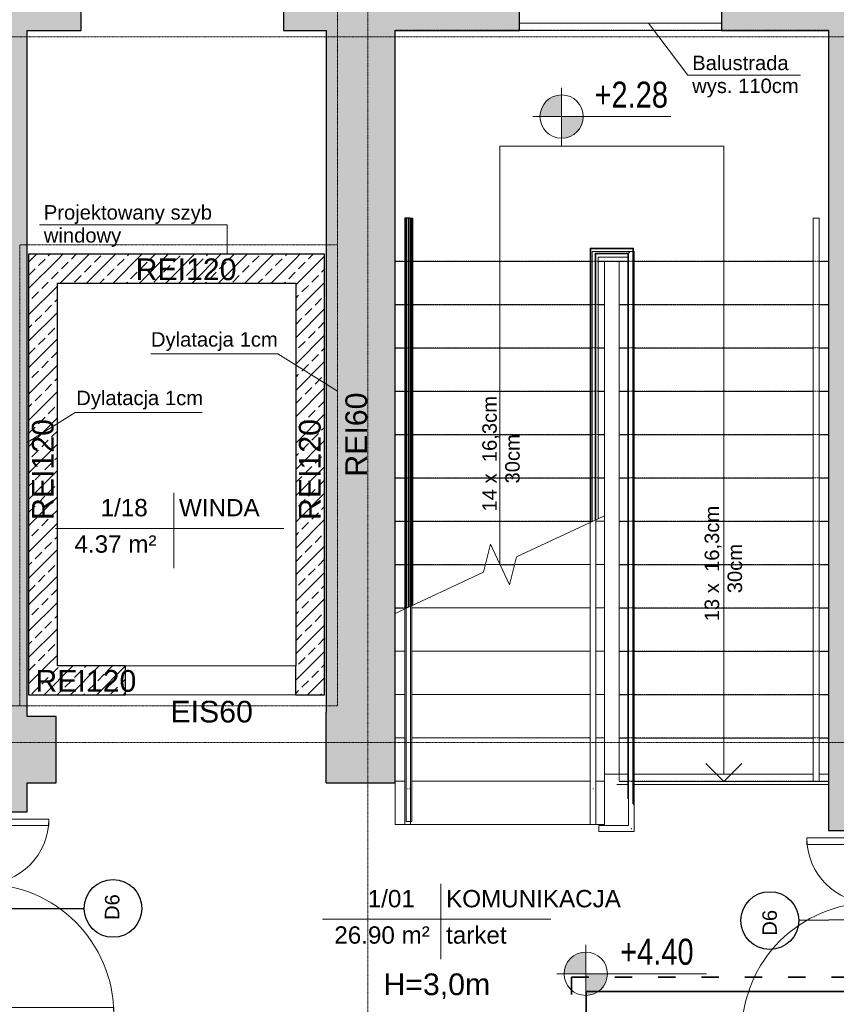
# Model space of a CAD drawing. Header units: inches. Extents: x -112469 to 885939, y -131046 to 286269.
# Tile 53 of 138: x 13286 to 18942, y -45524 to -38707. Entities that reach past the tile are written whole.
import ezdxf

# ---------------------------------------------------------------- set-up
doc = ezdxf.new("R2010")
doc.units = ezdxf.units.IN
doc.header["$MEASUREMENT"] = 0
for name, pattern in [('ACAD_ISO03W100', [30, 12, -18]), ('Aligning Line 1_8_', [0.635, 0.3175, -0.3175]), ('Linia siatki', [0.9925, 0.47, -0.2175, 0.0875, -0.2175]), ('Ponad', [0.396875, 0.238125, -0.15875])]:
    doc.linetypes.add(name, pattern=pattern)
for name, color, linetype, lineweight in [('_IS_woda ciepła', 1, 'ACAD_ISO03W100', 35), ('_IS_woda zimna', 5, 'Continuous', 35), ('A-AREA', 251, 'Continuous', 9), ('A-AREA-IDEN', 251, 'Continuous', 9), ('A-DETL', 251, 'Continuous', 9), ('A-DETL-GENF', 254, 'Continuous', 9), ('A-DETL-MEDM', 251, 'Continuous', 25), ('A-DETL-THIN', 251, 'Continuous', 9), ('A-DOOR', 251, 'Continuous', 9), ('A-DOOR-FRAM', 251, 'Continuous', 18), ('A-FLOR', 251, 'Continuous', 9), ('A-FLOR-HRAL', 251, 'Continuous', 9), ('A-FLOR-HRAL-MBND', 251, 'Ponad', 9), ('A-WALL', 251, 'Continuous', 9), ('A-WALL-PATT', 254, 'Continuous', 25), ('G-ANNO-DIMS', 251, 'Continuous', 9), ('G-ANNO-TEXT', 251, 'Continuous', 9), ('S-GRID', 251, 'Continuous', 9), ('S-STRS', 251, 'Continuous', 9), ('S-STRS-ANNO', 251, 'Continuous', 9), ('S-STRS-MBND', 251, 'Ponad', 9)]:
    doc.layers.add(name, color=color, linetype=linetype, lineweight=lineweight)
doc.styles.add('Arial_1', font='arial.ttf', dxfattribs={"height": 12})
doc.styles.add('Arial_2', font='arial.ttf', dxfattribs={"height": 10})
doc.styles.add('Arial_3', font='arial.ttf', dxfattribs={"height": 15})
doc.styles.add('Arial_4', font='arial.ttf', dxfattribs={"width": 0.8, "height": 18})
pattern_1 = [(45, (-149354.02, 88325.72), (-91.23799, 91.23799), []), (45, (-149262.78, 88325.72), (-91.23799, 91.23799), [64.52, -32.26])]

# ---------------------------------------------------------------- blocks, each defined once
blk = doc.blocks.new('Etyk_pom_1_mala - Etyk_pom_1_mala-219433-4_Poziom piętra')
at = {"layer": 'A-AREA-IDEN'}
for p, q in [((-0.0958, 0.1444), (-0.0958, -0.3781)), ((-0.9154, -0.1015), (0.6661, -0.1015))]:
    blk.add_line(p, q, dxfattribs=at)
blk = doc.blocks.new('Typ poręczy górnej - Górna poręcz_wewnętrzny_-V11-4_Poziom piętra')
at = {"layer": 'A-FLOR-HRAL', "linetype": 'Ponad'}
for p, q in [((16502.16, -9005.59), (16506.16, -9005.59)), ((16502.16, -9035.47), (16502.16, -9005.59)), ((16506.16, -9035.47), (16506.16, -9005.59)), ((16502.16, -9035.47), (16506.16, -9035.47)), ((16502.16, -9035.59), (16506.16, -9035.59)), ((16502.16, -9275.76), (16502.16, -9035.59)), ((16506.16, -9273.9), (16506.16, -9035.59))]:
    blk.add_line(p, q, dxfattribs=at)
at = {"layer": 'A-FLOR-HRAL'}
for p, q in [((16506.16, -9273.9), (16502.16, -9275.76)), ((16502.16, -9423.47), (16502.16, -9275.76)), ((16506.16, -9423.47), (16506.16, -9273.9)), ((16502.16, -9423.47), (16506.16, -9423.47))]:
    blk.add_line(p, q, dxfattribs=at)
blk = doc.blocks.new('Typ poręczy górnej - Górna poręcz_wewnętrzny_-712975-4_Poziom piętra')
at = {"layer": 'A-FLOR-HRAL'}
for p, q in [((16502.16, -9396.58), (16502.16, -9423.47)), ((16506.16, -9423.47), (16506.16, -9396.58)), ((16503.95, -9400.72), (16504.37, -9400.72))]:
    blk.add_line(p, q, dxfattribs=at)
at = {"layer": 'A-FLOR-HRAL', "flags": 128}
blk.add_lwpolyline([(16504.37, -9423.47), (16504.16, -9423.47), (16503.96, -9423.47)], dxfattribs=at)
blk = doc.blocks.new('Poręcz - Poręcz-712949-4_Poziom piętra')
at = {"layer": 'A-FLOR-HRAL-MBND'}
for p, q in [((16502.66, -9005.59), (16505.66, -9005.59)), ((16502.66, -9035.47), (16502.66, -9005.59)), ((16502.66, -9005.59), (16505.66, -9005.59)), ((16502.66, -9035.47), (16502.66, -9005.59)), ((16502.66, -9005.59), (16505.66, -9005.59)), ((16502.66, -9035.47), (16502.66, -9005.59)), ((16502.66, -9005.59), (16505.66, -9005.59)), ((16502.66, -9035.47), (16502.66, -9005.59)), ((16505.66, -9035.47), (16505.66, -9005.59)), ((16505.66, -9035.47), (16505.66, -9005.59)), ((16505.66, -9035.47), (16505.66, -9005.59)), ((16505.66, -9035.47), (16505.66, -9005.59)), ((16502.66, -9035.59), (16502.66, -9035.47)), ((16502.66, -9035.59), (16502.66, -9035.47)), ((16502.66, -9035.59), (16502.66, -9035.47)), ((16502.66, -9035.59), (16502.66, -9035.47)), ((16502.66, -9275.53), (16502.66, -9035.59)), ((16502.66, -9275.53), (16502.66, -9035.59)), ((16502.66, -9275.53), (16502.66, -9035.59)), ((16502.66, -9275.53), (16502.66, -9035.59)), ((16505.66, -9035.59), (16505.66, -9035.47)), ((16505.66, -9035.59), (16505.66, -9035.47)), ((16505.66, -9035.59), (16505.66, -9035.47)), ((16505.66, -9035.59), (16505.66, -9035.47)), ((16505.66, -9274.13), (16505.66, -9035.59)), ((16505.66, -9274.13), (16505.66, -9035.59)), ((16505.66, -9274.13), (16505.66, -9035.59)), ((16505.66, -9274.13), (16505.66, -9035.59))]:
    blk.add_line(p, q, dxfattribs=at)
blk = doc.blocks.new('Typ poręczy górnej - Górna poręcz_wewnętrzny_-V10-4_Poziom piętra')
at = {"layer": 'A-FLOR-HRAL'}
for p, q in [((16788.08, -9005.71), (16784.08, -9005.71)), ((16784.08, -9005.71), (16784.08, -9395.71)), ((16788.08, -9005.71), (16788.08, -9395.71)), ((16788.08, -9395.71), (16784.08, -9395.71))]:
    blk.add_line(p, q, dxfattribs=at)
blk = doc.blocks.new('Typ poręczy górnej - Górna poręcz_wewnętrzny_-712286-4_Poziom piętra')
at = {"layer": 'A-FLOR-HRAL'}
for p, q in [((16784.08, -9005.71), (16784.08, -9036.67)), ((16788.08, -9036.67), (16788.08, -9005.71)), ((16784.08, -9036.67), (16784.08, -9395.71)), ((16788.08, -9395.71), (16788.08, -9036.67))]:
    blk.add_line(p, q, dxfattribs=at)
at = {"layer": 'A-FLOR-HRAL', "flags": 128}
for points in [[(16785.88, -9005.71), (16786.08, -9005.71), (16786.29, -9005.71)], [(16786.29, -9395.71), (16786.08, -9395.71), (16785.88, -9395.71)]]:
    blk.add_lwpolyline(points, dxfattribs=at)
blk = doc.blocks.new('Typ poręczy górnej - Górna poręcz_wewnętrzny_-V9-4_Poziom piętra')
at = {"layer": 'A-FLOR-HRAL'}
for p, q in [((16631.08, -9028.67), (16660.16, -9028.67)), ((16631.08, -9035.71), (16631.08, -9028.67)), ((16660.16, -9028.67), (16660.16, -9395.71)), ((16631.08, -9215.65), (16631.08, -9035.71)), ((16635.08, -9032.67), (16656.16, -9032.67)), ((16635.08, -9035.71), (16635.08, -9032.67)), ((16635.08, -9213.78), (16635.08, -9035.71)), ((16656.16, -9032.67), (16656.16, -9395.71)), ((16656.16, -9395.71), (16656.16, -9426.25)), ((16660.16, -9395.71), (16660.16, -9430.25)), ((16635.62, -9430.25), (16635.62, -9426.25)), ((16656.16, -9426.25), (16635.62, -9426.25)), ((16660.16, -9430.25), (16635.62, -9430.25))]:
    blk.add_line(p, q, dxfattribs=at)
blk = doc.blocks.new('Typ poręczy górnej - Górna poręcz_wewnętrzny_-703303-4_Poziom piętra')
at = {"layer": 'A-FLOR-HRAL'}
for p, q in [((16658.16, -9028.67), (16631.08, -9028.67)), ((16631.08, -9028.67), (16631.08, -9035.21)), ((16656.16, -9030.67), (16656.16, -9396.22)), ((16660.16, -9396.22), (16660.16, -9030.67)), ((16631.08, -9035.21), (16631.08, -9215.65)), ((16635.08, -9032.67), (16656.16, -9032.67)), ((16635.08, -9035.21), (16635.08, -9032.67)), ((16635.08, -9213.78), (16635.08, -9035.21)), ((16656.16, -9396.22), (16656.16, -9426.25)), ((16660.16, -9430.25), (16660.16, -9396.22)), ((16656.16, -9426.25), (16635.62, -9426.25)), ((16635.62, -9428.02), (16635.62, -9428.46)), ((16635.62, -9430.25), (16660.16, -9430.25))]:
    blk.add_line(p, q, dxfattribs=at)
at = {"layer": 'A-FLOR-HRAL', "flags": 128}
for points in [[(16658.16, -9028.67), (16657.64, -9028.74), (16657.16, -9028.94), (16656.75, -9029.26), (16656.43, -9029.67), (16656.23, -9030.16), (16656.16, -9030.67)], [(16656.16, -9030.67), (16656.23, -9030.16), (16656.43, -9029.67), (16656.75, -9029.26), (16657.16, -9028.94), (16657.64, -9028.74), (16658.16, -9028.67), (16658.68, -9028.74), (16659.16, -9028.94), (16659.58, -9029.26)], [(16659.58, -9029.26), (16659.16, -9028.94), (16658.68, -9028.74), (16658.16, -9028.67)]]:
    blk.add_lwpolyline(points, dxfattribs=at)
at = {"layer": 'A-FLOR-HRAL'}
for points, knots in [([(16632.85, -9030.44), (16632.88, -9030.48), (16632.96, -9030.55), (16633.08, -9030.67), (16633.2, -9030.8), (16633.28, -9030.87), (16633.32, -9030.91)], [-0.53727163, -0.53727163, -0.53727163, -0.53727163, -0.52083333, -0.5, -0.47916667, -0.46272837, -0.46272837, -0.46272837, -0.46272837]), ([(16657.93, -9428.02), (16657.96, -9428.06), (16658.04, -9428.13), (16658.16, -9428.25), (16658.28, -9428.37), (16658.35, -9428.44), (16658.37, -9428.46)], [0.46272837, 0.46272837, 0.46272837, 0.46272837, 0.47916667, 0.5, 0.52083333, 0.53328567, 0.53328567, 0.53328567, 0.53328567])]:
    blk.add_open_spline(points, degree=3, knots=knots, dxfattribs=at)
for points in [[(16633.29, -9035.71), (16633.22, -9035.71), (16633.08, -9035.72), (16632.95, -9035.71), (16632.88, -9035.71)], [(16657.96, -9395.72), (16658.03, -9395.72), (16658.16, -9395.71), (16658.3, -9395.72), (16658.37, -9395.72)]]:
    blk.add_open_spline(points, degree=3, dxfattribs=at)
blk = doc.blocks.new('Poręcz - Poręcz-703291-4_Poziom piętra')
at = {"layer": 'A-FLOR-HRAL'}
for p, q in [((16503.66, -9005.71), (16506.66, -9005.71)), ((16503.66, -9035.71), (16503.66, -9005.71)), ((16506.66, -9035.71), (16506.66, -9005.71)), ((16503.66, -9275.06), (16503.66, -9035.71)), ((16506.66, -9273.67), (16506.66, -9035.71))]:
    blk.add_line(p, q, dxfattribs=at)
blk = doc.blocks.new('Typ poręczy górnej - Górna poręcz_wewnętrzny_-V8-4_Poziom piętra')
at = {"layer": 'A-FLOR-HRAL', "linetype": 'Ponad'}
for p, q in [((16501.16, -9005.47), (16505.16, -9005.47)), ((16501.16, -9035.47), (16501.16, -9005.47)), ((16505.16, -9035.47), (16505.16, -9005.47)), ((16501.16, -9276.23), (16501.16, -9035.47)), ((16505.16, -9274.37), (16505.16, -9035.47))]:
    blk.add_line(p, q, dxfattribs=at)
at = {"layer": 'A-FLOR-HRAL'}
for p, q in [((16505.16, -9274.37), (16501.16, -9276.23)), ((16501.16, -9425.47), (16501.16, -9276.23)), ((16505.16, -9425.47), (16505.16, -9274.37)), ((16501.16, -9425.47), (16505.16, -9425.47))]:
    blk.add_line(p, q, dxfattribs=at)
blk = doc.blocks.new('Typ poręczy górnej - Górna poręcz_wewnętrzny_-702209-4_Poziom piętra')
at = {"layer": 'A-FLOR-HRAL'}
for p, q in [((16501.16, -9396.58), (16501.16, -9425.47)), ((16505.16, -9425.47), (16505.16, -9396.58)), ((16502.95, -9400.72), (16503.37, -9400.72))]:
    blk.add_line(p, q, dxfattribs=at)
at = {"layer": 'A-FLOR-HRAL', "flags": 128}
blk.add_lwpolyline([(16503.37, -9425.47), (16503.16, -9425.47), (16502.96, -9425.47)], dxfattribs=at)
blk = doc.blocks.new('Typ poręczy górnej - Górna poręcz_wewnętrzny_-V7-4_Poziom piętra')
at = {"layer": 'A-FLOR-HRAL', "linetype": 'Ponad'}
for p, q in [((16629.58, -9026.43), (16659.66, -9026.43)), ((16629.58, -9035.47), (16629.58, -9026.43)), ((16633.58, -9030.43), (16655.66, -9030.43)), ((16633.58, -9035.47), (16633.58, -9030.43)), ((16655.66, -9030.43), (16655.66, -9395.47)), ((16659.66, -9026.43), (16659.66, -9395.47)), ((16629.58, -9216.35), (16629.58, -9035.47)), ((16633.58, -9214.48), (16633.58, -9035.47)), ((16484.58, -9396.71), (16488.58, -9396.71)), ((16655.66, -9395.47), (16655.66, -9407.75)), ((16659.66, -9395.47), (16659.66, -9411.75))]:
    blk.add_line(p, q, dxfattribs=at)
at = {"layer": 'A-FLOR-HRAL'}
for p, q in [((16633.58, -9214.48), (16629.58, -9216.35)), ((16633.58, -9425.47), (16633.58, -9214.48)), ((16629.58, -9425.47), (16629.58, -9216.35)), ((16629.58, -9425.47), (16633.58, -9425.47))]:
    blk.add_line(p, q, dxfattribs=at)
blk = doc.blocks.new('Typ poręczy górnej - Górna poręcz_wewnętrzny_-702195-4_Poziom piętra')
at = {"layer": 'A-FLOR-HRAL'}
for p, q in [((16629.58, -9396.58), (16629.58, -9425.47)), ((16633.58, -9425.47), (16633.58, -9396.58)), ((16631.37, -9400.72), (16631.79, -9400.72))]:
    blk.add_line(p, q, dxfattribs=at)
at = {"layer": 'A-FLOR-HRAL', "flags": 128}
blk.add_lwpolyline([(16631.79, -9425.47), (16631.58, -9425.47), (16631.38, -9425.47)], dxfattribs=at)
blk = doc.blocks.new('Poręcz - Poręcz-702183-4_Poziom piętra')
at = {"layer": 'A-FLOR-HRAL-MBND'}
for p, q in [((16501.66, -9005.47), (16504.66, -9005.47)), ((16501.66, -9035.47), (16501.66, -9005.47)), ((16501.66, -9005.47), (16504.66, -9005.47)), ((16501.66, -9035.47), (16501.66, -9005.47)), ((16501.66, -9005.47), (16504.66, -9005.47)), ((16501.66, -9035.47), (16501.66, -9005.47)), ((16501.66, -9005.47), (16504.66, -9005.47)), ((16501.66, -9035.47), (16501.66, -9005.47)), ((16504.66, -9035.47), (16504.66, -9005.47)), ((16504.66, -9035.47), (16504.66, -9005.47)), ((16504.66, -9035.47), (16504.66, -9005.47)), ((16504.66, -9035.47), (16504.66, -9005.47)), ((16501.66, -9276), (16501.66, -9035.47)), ((16501.66, -9276), (16501.66, -9035.47)), ((16501.66, -9276), (16501.66, -9035.47)), ((16501.66, -9276), (16501.66, -9035.47)), ((16504.66, -9274.6), (16504.66, -9035.47)), ((16504.66, -9274.6), (16504.66, -9035.47)), ((16504.66, -9274.6), (16504.66, -9035.47)), ((16504.66, -9274.6), (16504.66, -9035.47))]:
    blk.add_line(p, q, dxfattribs=at)
blk = doc.blocks.new('Poręcz - Poręcz-702179-4_Poziom piętra')
at = {"layer": 'A-FLOR-HRAL-MBND'}
for p, q in [((16630.08, -9026.93), (16659.16, -9026.93)), ((16630.08, -9035.47), (16630.08, -9026.93)), ((16630.08, -9026.93), (16659.16, -9026.93)), ((16630.08, -9035.47), (16630.08, -9026.93)), ((16630.08, -9026.93), (16659.16, -9026.93)), ((16630.08, -9035.47), (16630.08, -9026.93)), ((16630.08, -9026.93), (16659.16, -9026.93)), ((16630.08, -9035.47), (16630.08, -9026.93)), ((16633.08, -9029.93), (16656.16, -9029.93)), ((16633.08, -9035.47), (16633.08, -9029.93)), ((16633.08, -9029.93), (16656.16, -9029.93)), ((16633.08, -9035.47), (16633.08, -9029.93)), ((16633.08, -9029.93), (16656.16, -9029.93)), ((16633.08, -9035.47), (16633.08, -9029.93)), ((16633.08, -9029.93), (16656.16, -9029.93)), ((16633.08, -9035.47), (16633.08, -9029.93)), ((16656.16, -9029.93), (16656.16, -9395.47)), ((16656.16, -9029.93), (16656.16, -9395.47)), ((16656.16, -9029.93), (16656.16, -9395.47)), ((16656.16, -9029.93), (16656.16, -9395.47)), ((16659.16, -9026.93), (16659.16, -9395.47)), ((16659.16, -9026.93), (16659.16, -9395.47)), ((16659.16, -9026.93), (16659.16, -9395.47)), ((16659.16, -9026.93), (16659.16, -9395.47)), ((16630.08, -9216.11), (16630.08, -9035.47)), ((16630.08, -9216.11), (16630.08, -9035.47)), ((16630.08, -9216.11), (16630.08, -9035.47)), ((16630.08, -9216.11), (16630.08, -9035.47)), ((16633.08, -9214.72), (16633.08, -9035.47)), ((16633.08, -9214.72), (16633.08, -9035.47)), ((16633.08, -9214.72), (16633.08, -9035.47)), ((16633.08, -9214.72), (16633.08, -9035.47)), ((16485.08, -9396.71), (16488.08, -9396.71)), ((16485.08, -9396.71), (16488.08, -9396.71)), ((16485.08, -9396.71), (16488.08, -9396.71)), ((16485.08, -9396.71), (16488.08, -9396.71)), ((16656.16, -9395.47), (16656.16, -9408.25)), ((16656.16, -9395.47), (16656.16, -9408.25)), ((16656.16, -9395.47), (16656.16, -9408.25)), ((16656.16, -9395.47), (16656.16, -9408.25)), ((16659.16, -9395.47), (16659.16, -9411.25)), ((16659.16, -9395.47), (16659.16, -9411.25)), ((16659.16, -9395.47), (16659.16, -9411.25)), ((16659.16, -9395.47), (16659.16, -9411.25))]:
    blk.add_line(p, q, dxfattribs=at)
blk = doc.blocks.new('Otwór drzwiowy - 118x223-651258-4_Poziom piętra')
at = {"layer": 'A-DETL-GENF', "linetype": 'Ponad'}
for p, q in [((58.18, 10), (-59.82, 10)), ((-59.82, -10), (58.18, -10))]:
    blk.add_line(p, q, dxfattribs=at)
at = {"layer": 'A-DETL-MEDM'}
for p, q in [((-59.82, 10), (-59.82, -10)), ((58.18, -10), (58.18, 10))]:
    blk.add_line(p, q, dxfattribs=at)
blk = doc.blocks.new('Drzwi-korytarz-niesymetryczne-wpuszczane - 1350 x 2000mm-591046-4_Poziom piętra')
at = {"layer": 'A-DOOR', "lineweight": 18}
for p, q in [((-67.5, -6.365), (-67.5, 83.635)), ((-67.5, 83.635), (-63, 83.635)), ((-63, 83.635), (-63, -6.365)), ((67.5, 38.635), (63, 38.635)), ((63, 38.635), (63, -6.365)), ((67.5, -6.365), (67.5, 38.635)), ((-63, -6.365), (-67.5, -6.365)), ((63, -6.365), (67.5, -6.365))]:
    blk.add_line(p, q, dxfattribs=at)
at = {"layer": 'A-DOOR'}
for centre, radius, start, end in [((-67.5, -6.365), 90, 0, 90), ((67.5, -6.365), 45, 90, 180)]:
    blk.add_arc(centre, radius, start, end, dxfattribs=at)
at = {"layer": 'A-DOOR-FRAM'}
for p, q in [((-67.5, -6.365), (-72.5, -6.365)), ((-72.5, -6.365), (-72.5, -21.365)), ((-67.5, -11.34125), (-67.5, -6.365)), ((67.5, -6.365), (67.5, -11.34125)), ((72.5, -6.365), (67.5, -6.365)), ((72.5, -21.365), (72.5, -6.365)), ((-65.9125, -11.34125), (-67.5, -11.34125)), ((-65.9125, -16.44375), (-65.9125, -11.34125)), ((67.5, -11.34125), (65.9125, -11.34125)), ((65.9125, -11.34125), (65.9125, -16.44375)), ((-67.5, -21.365), (-67.5, -16.44375)), ((-67.5, -16.44375), (-65.9125, -16.44375)), ((65.9125, -16.44375), (67.5, -16.44375)), ((67.5, -16.44375), (67.5, -21.365)), ((-72.5, -21.365), (-67.5, -21.365)), ((67.5, -21.365), (72.5, -21.365))]:
    blk.add_line(p, q, dxfattribs=at)
blk = doc.blocks.new('Drzwi-korytarz-niesymetryczne-wpuszczane - 1350 x 2000mm-590928-4_Poziom piętra')
at = {"layer": 'A-DOOR', "lineweight": 18}
for p, q in [((-63, 6.365), (-67.5, 6.365)), ((-67.5, 6.365), (-67.5, -83.635)), ((-63, -83.635), (-63, 6.365)), ((63, 6.365), (67.5, 6.365)), ((63, -38.635), (63, 6.365)), ((67.5, 6.365), (67.5, -38.635)), ((67.5, -38.635), (63, -38.635)), ((-67.5, -83.635), (-63, -83.635))]:
    blk.add_line(p, q, dxfattribs=at)
at = {"layer": 'A-DOOR'}
for centre, radius, start, end in [((-67.5, 6.365), 90, 270, 360), ((67.5, 6.365), 45, 180, 270)]:
    blk.add_arc(centre, radius, start, end, dxfattribs=at)
at = {"layer": 'A-DOOR-FRAM'}
for p, q in [((-72.5, 21.365), (-67.5, 21.365)), ((-72.5, 6.365), (-72.5, 21.365)), ((-67.5, 21.365), (-67.5, 16.44375)), ((67.5, 21.365), (72.5, 21.365)), ((67.5, 16.44375), (67.5, 21.365)), ((72.5, 21.365), (72.5, 6.365)), ((-67.5, 16.44375), (-65.9125, 16.44375)), ((-65.9125, 16.44375), (-65.9125, 11.34125)), ((65.9125, 16.44375), (67.5, 16.44375)), ((65.9125, 11.34125), (65.9125, 16.44375)), ((-67.5, 11.34125), (-67.5, 6.365)), ((-65.9125, 11.34125), (-67.5, 11.34125)), ((67.5, 11.34125), (65.9125, 11.34125)), ((67.5, 6.365), (67.5, 11.34125)), ((-67.5, 6.365), (-72.5, 6.365)), ((72.5, 6.365), (67.5, 6.365))]:
    blk.add_line(p, q, dxfattribs=at)
blk = doc.blocks.new('PIĘTRO')
at = {"layer": 'A-WALL-PATT', "lineweight": 9}
h = blk.add_hatch(color=251, dxfattribs=at)
h.paths.add_polyline_path([(13042.2, -15831.43), (13042.2, -7291.43), (12582.2, -7291.43), (12582.2, -15831.43), (12692.14, -15831.43)])
h.paths.add_polyline_path([(12692.44, -5841.43), (13042.2, -5841.43), (13042.2, 198.57), (12582.2, 198.57), (12582.2, -1965.08), (12588.55, -1965.08), (12588.55, -1985.08), (12582.2, -1985.08), (12582.2, -2105.08), (12588.55, -2105.08), (12588.55, -2125.08), (12582.2, -2125.08), (12582.2, -5841.43), (12641.41, -5841.43)])
h = blk.add_hatch(color=251, dxfattribs=at)
h.paths.add_polyline_path([(17964.73, -431.43), (18592.2, -431.43), (18592.2, 198.57), (17852.2, 198.57), (17852.2, -431.43)])
h.paths.add_polyline_path([(15592.2, -431.43), (16452.2, -431.43), (16452.2, 198.57), (14817.2, 198.57), (14817.2, -431.43), (15112.2, -431.43)])
h.paths.add_polyline_path([(13417.2, -431.43), (13417.2, 198.57), (13042.2, 198.57), (13042.2, -431.43)])
h = blk.add_hatch(color=251, dxfattribs=at)
h.paths.add_polyline_path([(18592.2, -15201.43), (19052.2, -15201.43), (19052.2, -7421.43), (18592.2, -7421.43), (18592.2, -15051.43)])
h.paths.add_polyline_path([(18892.2, -5971.43), (19052.2, -5971.43), (19052.2, 198.57), (18592.2, 198.57), (18592.2, -5971.43)])
for points in [[(15592.2, -5641.43), (15592.2, -431.43), (15112.2, -431.43), (15112.2, -5641.43), (15531.23, -5641.43)], [(13242.2, -5641.43), (13242.2, -5181.43), (13042.2, -5181.43), (13042.2, -5641.43)]]:
    blk.add_hatch(color=251, dxfattribs=at).paths.add_polyline_path(points)
h = blk.add_hatch(dxfattribs=at)
h.set_pattern_fill('FP_1', color=251, scale=10, style=0, pattern_type=2)
h.set_pattern_definition(pattern_1)
h.paths.add_polyline_path([(13052.2, -4831.43), (13252.2, -4831.43), (13252.2, -1981.43), (13052.2, -1981.43), (13052.2, -2768.94)])
h = blk.add_hatch(dxfattribs=at)
h.set_pattern_fill('FP_1', color=251, scale=10, style=0, pattern_type=2)
h.set_pattern_definition(pattern_1)
h.paths.add_polyline_path([(13252.2, -2181.43), (14902.2, -2181.43), (14902.2, -1981.43), (13252.2, -1981.43)])
h = blk.add_hatch(dxfattribs=at)
h.set_pattern_fill('FP_1', color=251, scale=10, style=0, pattern_type=2)
h.set_pattern_definition(pattern_1)
h.paths.add_polyline_path([(15102.2, -5031.43), (15102.2, -1981.43), (14902.2, -1981.43), (14902.2, -5031.43)])
h = blk.add_hatch(dxfattribs=at)
h.set_pattern_fill('FP_1', color=251, scale=10, style=0, pattern_type=2)
h.set_pattern_definition(pattern_1)
h.paths.add_polyline_path([(13722.2, -5031.43), (13722.2, -4831.43), (13052.2, -4831.43), (13052.2, -5031.43)])
at = {"layer": 'G-ANNO-DIMS'}
h = blk.add_hatch(color=251, dxfattribs=at)
edge = h.paths.add_edge_path()
edge.add_arc((16744.24, -1027.9), 150, 90, 180)
edge.add_line((16594.24, -1027.9), (16744.24, -1027.9))
edge.add_line((16744.24, -1027.9), (16744.24, -877.9))
h = blk.add_hatch(color=251, dxfattribs=at)
edge = h.paths.add_edge_path()
edge.add_arc((16744.24, -1027.9), 150, 270, 360)
edge.add_line((16894.24, -1027.9), (16744.24, -1027.9))
edge.add_line((16744.24, -1027.9), (16744.24, -1177.9))
h = blk.add_hatch(color=251, dxfattribs=at)
edge = h.paths.add_edge_path()
edge.add_arc((16911.18, -6961.91), 150, 90, 180)
edge.add_line((16761.18, -6961.91), (16911.18, -6961.91))
edge.add_line((16911.18, -6961.91), (16911.18, -6811.91))
h = blk.add_hatch(color=251, dxfattribs=at)
edge = h.paths.add_edge_path()
edge.add_arc((16911.18, -6961.91), 150, 270, 360)
edge.add_line((17061.18, -6961.91), (16911.18, -6961.91))
edge.add_line((16911.18, -6961.91), (16911.18, -7111.91))
at = {"layer": 'A-AREA', "color": 251}
for p, q in [((17126.8, -5651.43), (17207.6, -5651.43)), ((17247.6, -5651.43), (18592.2, -5651.43))]:
    blk.add_line(p, q, dxfattribs=at)
at = {"layer": 'A-DETL', "color": 251, "linetype": 'Aligning Line 1_8_', "lineweight": 18}
for p, q in [((15192.2, 258.16), (15192.2, -5106.43)), ((12992.2, -1915.08), (12992.2, -5106.43)), ((15192.2, -1915.08), (12992.2, -1915.08)), ((15192.2, -5106.43), (12514.35, -5106.43))]:
    blk.add_line(p, q, dxfattribs=at)
at = {"layer": 'A-DETL-MEDM', "color": 251}
for p, q in [((15112.2, -5641.43), (15112.2, -5151.43)), ((13042.2, -5641.43), (13242.2, -5641.43)), ((12327.2, -6509.64), (13437.2, -6509.64)), ((19495.82, -6581.62), (18385.88, -6592.35))]:
    blk.add_line(p, q, dxfattribs=at)
for centre in [(13637.2, -6509.64), (18185.89, -6594.28)]:
    blk.add_circle(centre, 200, dxfattribs=at)
at = {"layer": 'A-DETL-THIN', "color": 251}
for p, q in [((16452.2, -381.43), (17852.2, -381.43)), ((17618.45, -742), (17346.74, -381.43)), ((18398.45, -742), (17618.45, -742)), ((14427.97, -1777), (13127.97, -1777)), ((14427.97, -1777), (14427.97, -1981.43)), ((14779.56, -2671.41), (13899.56, -2671.41)), ((14779.56, -2671.41), (15192.2, -2929.26)), ((13374.84, -3076.41), (13042.2, -3284.27)), ((13374.84, -3076.41), (14254.84, -3076.41))]:
    blk.add_line(p, q, dxfattribs=at)
at = {"layer": 'A-FLOR', "color": 251}
for p, q in [((17207.6, -5581.43), (17042.2, -5581.43)), ((18486.8, -5581.43), (17247.6, -5581.43)), ((18592.2, -5581.43), (18526.8, -5581.43))]:
    blk.add_line(p, q, dxfattribs=at)
at = {"layer": 'A-WALL', "color": 251, "lineweight": 25}
for p, q in [((13417.2, -431.43), (13417.2, 198.57)), ((14817.2, 198.57), (14817.2, -431.43)), ((16452.2, -431.43), (16452.2, 198.57)), ((17852.2, 198.57), (17852.2, -431.43)), ((13042.2, -5181.43), (13042.2, -431.43)), ((13042.2, -431.43), (13417.2, -431.43)), ((14817.2, -431.43), (15112.2, -431.43)), ((15112.2, -431.43), (15112.2, -5151.43)), ((15592.2, -5641.43), (15592.2, -431.43)), ((15592.2, -431.43), (16452.2, -431.43)), ((17852.2, -431.43), (18592.2, -431.43)), ((18592.2, -431.43), (18592.2, -5971.43)), ((15102.2, -1981.43), (13052.2, -1981.43)), ((13052.2, -1981.43), (13052.2, -5031.43)), ((15102.2, -5031.43), (15102.2, -1981.43)), ((13252.2, -2181.43), (14902.2, -2181.43)), ((13252.2, -4831.43), (13252.2, -2181.43)), ((14902.2, -2181.43), (14902.2, -4831.43)), ((13722.2, -4831.43), (13252.2, -4831.43)), ((13052.2, -5031.43), (13722.2, -5031.43)), ((14902.2, -5031.43), (15102.2, -5031.43)), ((13242.2, -5181.43), (13042.2, -5181.43)), ((13242.2, -5641.43), (13242.2, -5181.43)), ((13042.2, -5841.43), (13042.2, -5641.43)), ((15112.2, -5641.43), (15592.2, -5641.43)), ((12742.2, -5841.43), (13042.2, -5841.43)), ((18592.2, -5971.43), (18892.2, -5971.43))]:
    blk.add_line(p, q, dxfattribs=at)
at = {"layer": 'G-ANNO-DIMS', "color": 251}
for p, q in [((16744.24, -827.9), (16744.24, -1227.9)), ((16744.24, -1027.9), (16744.24, -877.9)), ((16944.24, -1027.9), (16544.24, -1027.9)), ((17501.57, -1027.9), (16587.56, -1027.9)), ((16594.24, -1027.9), (16744.24, -1027.9)), ((16744.24, -1027.9), (17501.57, -1027.9)), ((16744.24, -1027.9), (16744.24, -1177.9)), ((16894.24, -1027.9), (16744.24, -1027.9)), ((16911.18, -6761.91), (16911.18, -7161.91)), ((16911.18, -6961.91), (16911.18, -6811.91)), ((17111.18, -6961.91), (16711.18, -6961.91)), ((16761.18, -6961.91), (16911.18, -6961.91)), ((17746.85, -6961.91), (16764.94, -6961.91)), ((16911.18, -6961.91), (17746.85, -6961.91)), ((16911.18, -6961.91), (16911.18, -7111.91)), ((17061.18, -6961.91), (16911.18, -6961.91))]:
    blk.add_line(p, q, dxfattribs=at)
for centre, start, end in [((16744.24, -1027.9), 90, 180), ((16744.24, -1027.9), 0, 90), ((16744.24, -1027.9), 180, 270), ((16744.24, -1027.9), 270, 0), ((16911.18, -6961.91), 90, 180), ((16911.18, -6961.91), 0, 90), ((16911.18, -6961.91), 180, 270), ((16911.18, -6961.91), 270, 0)]:
    blk.add_arc(centre, 150, start, end, dxfattribs=at)
at = {"layer": 'S-GRID', "color": 251, "linetype": 'Linia siatki'}
for p, q in [((15402.2, 3814.58), (15402.2, -22310.93)), ((-1420.75, -476.43), (33508.1, -476.43)), ((-1420.75, -5361.43), (33508.1, -5361.43))]:
    blk.add_line(p, q, dxfattribs=at)
at = {"layer": 'S-STRS', "color": 251}
for p, q in [((17852.2, -431.43), (16452.2, -431.43)), ((15592.2, -2031.43), (15682.6, -2031.43)), ((15712.6, -2031.43), (16956.8, -2031.43)), ((16996.8, -2031.43), (17042.2, -2031.43)), ((17042.2, -2331.43), (17042.2, -2031.43)), ((17042.2, -2031.43), (17142.2, -2031.43)), ((17142.2, -2031.43), (17142.2, -2331.43)), ((17207.6, -2031.43), (17142.2, -2031.43)), ((18486.8, -2031.43), (17247.6, -2031.43)), ((18592.2, -2031.43), (18526.8, -2031.43)), ((15592.2, -2331.43), (15682.6, -2331.43)), ((15712.6, -2331.43), (16956.8, -2331.43)), ((16996.8, -2331.43), (17042.2, -2331.43)), ((17042.2, -2631.43), (17042.2, -2331.43)), ((17207.6, -2331.43), (17142.2, -2331.43)), ((17142.2, -2331.43), (17142.2, -2631.43)), ((18486.8, -2331.43), (17247.6, -2331.43)), ((18592.2, -2331.43), (18526.8, -2331.43)), ((15592.2, -2631.43), (15682.6, -2631.43)), ((15712.6, -2631.43), (16956.8, -2631.43)), ((16996.8, -2631.43), (17042.2, -2631.43)), ((17042.2, -2931.43), (17042.2, -2631.43)), ((17207.6, -2631.43), (17142.2, -2631.43)), ((17142.2, -2631.43), (17142.2, -2931.43)), ((18486.8, -2631.43), (17247.6, -2631.43)), ((18592.2, -2631.43), (18526.8, -2631.43)), ((15592.2, -2931.43), (15682.6, -2931.43)), ((15712.6, -2931.43), (16956.8, -2931.43)), ((16996.8, -2931.43), (17042.2, -2931.43)), ((17042.2, -3231.43), (17042.2, -2931.43)), ((17207.6, -2931.43), (17142.2, -2931.43)), ((17142.2, -2931.43), (17142.2, -3231.43)), ((18486.8, -2931.43), (17247.6, -2931.43)), ((18592.2, -2931.43), (18526.8, -2931.43)), ((15592.2, -3231.43), (15682.6, -3231.43)), ((15712.6, -3231.43), (16956.8, -3231.43)), ((16996.8, -3231.43), (17042.2, -3231.43)), ((17042.2, -3531.43), (17042.2, -3231.43)), ((17207.6, -3231.43), (17142.2, -3231.43)), ((17142.2, -3231.43), (17142.2, -3531.43)), ((18486.8, -3231.43), (17247.6, -3231.43)), ((18592.2, -3231.43), (18526.8, -3231.43)), ((15592.2, -3531.43), (15682.6, -3531.43)), ((15712.6, -3531.43), (16956.8, -3531.43)), ((16996.8, -3531.43), (17042.2, -3531.43)), ((17042.2, -3790.93), (17042.2, -3531.43)), ((17207.6, -3531.43), (17142.2, -3531.43)), ((17142.2, -3531.43), (17142.2, -3831.43)), ((18486.8, -3531.43), (17247.6, -3531.43)), ((18592.2, -3531.43), (18526.8, -3531.43)), ((17042.2, -3829.01), (17042.2, -3790.93)), ((15592.2, -3831.43), (15682.6, -3831.43)), ((15712.6, -3831.43), (16955.36, -3831.43)), ((16981.8, -3829.01), (17042.2, -3829.01)), ((17042.2, -4129.01), (17042.2, -3829.01)), ((17207.6, -3831.43), (17142.2, -3831.43)), ((17142.2, -3831.43), (17142.2, -4131.43)), ((18486.8, -3831.43), (17247.6, -3831.43)), ((18592.2, -3831.43), (18526.8, -3831.43)), ((15592.2, -4131.43), (15682.6, -4131.43)), ((15712.6, -4131.43), (16216.16, -4131.43)), ((16216.75, -4129.01), (16317.2, -4129.01)), ((16318.33, -4131.43), (16417.06, -4131.43)), ((16417.65, -4129.01), (16941.8, -4129.01)), ((16981.8, -4129.01), (17042.2, -4129.01)), ((17042.2, -4429.01), (17042.2, -4129.01)), ((17207.6, -4131.43), (17142.2, -4131.43)), ((17142.2, -4131.43), (17142.2, -4431.43)), ((18486.8, -4131.43), (17247.6, -4131.43)), ((18592.2, -4131.43), (18526.8, -4131.43)), ((15707.6, -4429.01), (16941.8, -4429.01)), ((16981.8, -4429.01), (17042.2, -4429.01)), ((17042.2, -4729.01), (17042.2, -4429.01)), ((15592.2, -4431.43), (15668.65, -4431.43)), ((17207.6, -4431.43), (17142.2, -4431.43)), ((17142.2, -4431.43), (17142.2, -4731.43)), ((18486.8, -4431.43), (17247.6, -4431.43)), ((18592.2, -4431.43), (18526.8, -4431.43)), ((15592.2, -4729.01), (15657.6, -4729.01)), ((15707.6, -4729.01), (16941.8, -4729.01)), ((16981.8, -4729.01), (17042.2, -4729.01)), ((17042.2, -5029.01), (17042.2, -4729.01)), ((17207.6, -4731.43), (17142.2, -4731.43)), ((17142.2, -4731.43), (17142.2, -5031.43)), ((18486.8, -4731.43), (17247.6, -4731.43)), ((18592.2, -4731.43), (18526.8, -4731.43)), ((15592.2, -5029.01), (15657.6, -5029.01)), ((15707.6, -5029.01), (16941.8, -5029.01)), ((16981.8, -5029.01), (17042.2, -5029.01)), ((17042.2, -5329.01), (17042.2, -5029.01)), ((17207.6, -5031.43), (17142.2, -5031.43)), ((17142.2, -5031.43), (17142.2, -5331.43)), ((18486.8, -5031.43), (17247.6, -5031.43)), ((18592.2, -5031.43), (18526.8, -5031.43)), ((15592.2, -5329.01), (15657.6, -5329.01)), ((15707.6, -5329.01), (16941.8, -5329.01)), ((16981.8, -5329.01), (17042.2, -5329.01)), ((17042.2, -5629.01), (17042.2, -5329.01)), ((17207.6, -5331.43), (17142.2, -5331.43)), ((17142.2, -5331.43), (17142.2, -5581.43)), ((18486.8, -5331.43), (17247.6, -5331.43)), ((18592.2, -5331.43), (18526.8, -5331.43)), ((15592.2, -5629.01), (15657.6, -5629.01)), ((15592.2, -5929.01), (15592.2, -5641.43)), ((15707.6, -5629.01), (16941.8, -5629.01)), ((16981.8, -5629.01), (17042.2, -5629.01)), ((17042.2, -5929.01), (17042.2, -5629.01)), ((17207.6, -5631.43), (17142.2, -5631.43)), ((18486.8, -5631.43), (17247.6, -5631.43)), ((18592.2, -5631.43), (18526.8, -5631.43)), ((15592.2, -5929.01), (15657.6, -5929.01)), ((15697.6, -5929.01), (16941.8, -5929.01)), ((16981.8, -5929.01), (17042.2, -5929.01))]:
    blk.add_line(p, q, dxfattribs=at)
at = {"layer": 'S-STRS', "color": 251, "linetype": 'Ponad'}
for p, q in [((15592.2, -2031.43), (15682.6, -2031.43)), ((15712.6, -2031.43), (16956.8, -2031.43)), ((16996.8, -2031.43), (17042.2, -2031.43)), ((17207.6, -2031.43), (17142.2, -2031.43)), ((18486.8, -2031.43), (17247.6, -2031.43)), ((18592.2, -2031.43), (18526.8, -2031.43)), ((15592.2, -2331.43), (15682.6, -2331.43)), ((15712.6, -2331.43), (16956.8, -2331.43)), ((16996.8, -2331.43), (17042.2, -2331.43)), ((17207.6, -2331.43), (17142.2, -2331.43)), ((18486.8, -2331.43), (17247.6, -2331.43)), ((18592.2, -2331.43), (18526.8, -2331.43)), ((15592.2, -2631.43), (15682.6, -2631.43)), ((15712.6, -2631.43), (16956.8, -2631.43)), ((16996.8, -2631.43), (17042.2, -2631.43)), ((17207.6, -2631.43), (17142.2, -2631.43)), ((18486.8, -2631.43), (17247.6, -2631.43)), ((18592.2, -2631.43), (18526.8, -2631.43)), ((15592.2, -2931.43), (15682.6, -2931.43)), ((15712.6, -2931.43), (16956.8, -2931.43)), ((16996.8, -2931.43), (17042.2, -2931.43)), ((17207.6, -2931.43), (17142.2, -2931.43)), ((18486.8, -2931.43), (17247.6, -2931.43)), ((18592.2, -2931.43), (18526.8, -2931.43)), ((15592.2, -3231.43), (15682.6, -3231.43)), ((15712.6, -3231.43), (16956.8, -3231.43)), ((16996.8, -3231.43), (17042.2, -3231.43)), ((17207.6, -3231.43), (17142.2, -3231.43)), ((18486.8, -3231.43), (17247.6, -3231.43)), ((18592.2, -3231.43), (18526.8, -3231.43)), ((15592.2, -3531.43), (15682.6, -3531.43)), ((15712.6, -3531.43), (16956.8, -3531.43)), ((16996.8, -3531.43), (17042.2, -3531.43)), ((17207.6, -3531.43), (17142.2, -3531.43)), ((18486.8, -3531.43), (17247.6, -3531.43)), ((18592.2, -3531.43), (18526.8, -3531.43)), ((15592.2, -3831.43), (15682.6, -3831.43)), ((15712.6, -3831.43), (16955.36, -3831.43)), ((16981.8, -3829.01), (17042.2, -3829.01)), ((17207.6, -3831.43), (17142.2, -3831.43)), ((18486.8, -3831.43), (17247.6, -3831.43)), ((18592.2, -3831.43), (18526.8, -3831.43)), ((15592.2, -4131.43), (15682.6, -4131.43)), ((15712.6, -4131.43), (16216.16, -4131.43)), ((16216.75, -4129.01), (16317.2, -4129.01)), ((16318.33, -4131.43), (16417.06, -4131.43)), ((16417.65, -4129.01), (16941.8, -4129.01)), ((16981.8, -4129.01), (17042.2, -4129.01)), ((17207.6, -4131.43), (17142.2, -4131.43)), ((18486.8, -4131.43), (17247.6, -4131.43)), ((18592.2, -4131.43), (18526.8, -4131.43)), ((15707.6, -4429.01), (16941.8, -4429.01)), ((16981.8, -4429.01), (17042.2, -4429.01)), ((15592.2, -4431.43), (15668.65, -4431.43)), ((17207.6, -4431.43), (17142.2, -4431.43)), ((18486.8, -4431.43), (17247.6, -4431.43)), ((18592.2, -4431.43), (18526.8, -4431.43)), ((15592.2, -4729.01), (15657.6, -4729.01)), ((15707.6, -4729.01), (16941.8, -4729.01)), ((16981.8, -4729.01), (17042.2, -4729.01)), ((17207.6, -4731.43), (17142.2, -4731.43)), ((18486.8, -4731.43), (17247.6, -4731.43)), ((18592.2, -4731.43), (18526.8, -4731.43)), ((15592.2, -5029.01), (15657.6, -5029.01)), ((15707.6, -5029.01), (16941.8, -5029.01)), ((16981.8, -5029.01), (17042.2, -5029.01)), ((17207.6, -5031.43), (17142.2, -5031.43)), ((18486.8, -5031.43), (17247.6, -5031.43)), ((18592.2, -5031.43), (18526.8, -5031.43)), ((15592.2, -5329.01), (15657.6, -5329.01)), ((15707.6, -5329.01), (16941.8, -5329.01)), ((16981.8, -5329.01), (17042.2, -5329.01)), ((17207.6, -5331.43), (17142.2, -5331.43)), ((18486.8, -5331.43), (17247.6, -5331.43)), ((18592.2, -5331.43), (18526.8, -5331.43)), ((15592.2, -5629.01), (15657.6, -5629.01)), ((15707.6, -5629.01), (16941.8, -5629.01)), ((16981.8, -5629.01), (17042.2, -5629.01)), ((15592.2, -5929.01), (15657.6, -5929.01)), ((15697.6, -5929.01), (16941.8, -5929.01)), ((16981.8, -5929.01), (17042.2, -5929.01))]:
    blk.add_line(p, q, dxfattribs=at)
at = {"layer": 'S-STRS-ANNO', "color": 251}
for p, q in [((16317.2, -2031.43), (16317.2, -1231.43)), ((16317.2, -1231.43), (17867.2, -1231.43)), ((17867.2, -1231.43), (17867.2, -2031.43)), ((16317.2, -2331.43), (16317.2, -2031.43)), ((17867.2, -2031.43), (17867.2, -2331.43)), ((16317.2, -2631.43), (16317.2, -2331.43)), ((17867.2, -2331.43), (17867.2, -2631.43)), ((16317.2, -2931.43), (16317.2, -2631.43)), ((17867.2, -2631.43), (17867.2, -2931.43)), ((16317.2, -3231.43), (16317.2, -2931.43)), ((17867.2, -2931.43), (17867.2, -3231.43)), ((16317.2, -3531.43), (16317.2, -3231.43)), ((17867.2, -3231.43), (17867.2, -3531.43)), ((16317.2, -3831.43), (16317.2, -3531.43)), ((17867.2, -3531.43), (17867.2, -3831.43)), ((16317.2, -4129.01), (16317.2, -3831.43)), ((17867.2, -3831.43), (17867.2, -4131.43)), ((17867.2, -4131.43), (17867.2, -4431.43)), ((17867.2, -4431.43), (17867.2, -4731.43)), ((17867.2, -4731.43), (17867.2, -5031.43)), ((17867.2, -5031.43), (17867.2, -5331.43)), ((17867.2, -5331.43), (17867.2, -5581.43)), ((17867.2, -5631.43), (17742.2, -5506.43)), ((17867.2, -5631.43), (17992.2, -5506.43))]:
    blk.add_line(p, q, dxfattribs=at)
at = {"layer": 'S-STRS-MBND', "color": 251}
for p, q in [((18592.2, -429.01), (15592.2, -429.01)), ((15592.2, -429.01), (15592.2, -2029.01)), ((18592.2, -2029.01), (18592.2, -429.01)), ((15592.2, -2029.01), (17042.2, -2029.01)), ((15592.2, -4039.82), (15592.2, -2029.01)), ((15592.2, -2029.01), (17042.2, -2029.01)), ((17042.2, -3790.93), (17042.2, -2029.01)), ((17042.2, -2029.01), (17142.2, -2029.01)), ((18592.2, -2029.01), (17142.2, -2029.01)), ((17142.2, -2029.01), (17142.2, -5629.01)), ((18592.2, -2029.01), (17142.2, -2029.01)), ((18592.2, -2029.01), (18592.2, -5629.01)), ((15592.2, -2329.01), (17042.2, -2329.01)), ((15592.2, -2329.01), (17042.2, -2329.01)), ((18592.2, -2329.01), (17142.2, -2329.01)), ((18592.2, -2329.01), (17142.2, -2329.01)), ((15592.2, -2629.01), (17042.2, -2629.01)), ((15592.2, -2629.01), (17042.2, -2629.01)), ((18592.2, -2629.01), (17142.2, -2629.01)), ((18592.2, -2629.01), (17142.2, -2629.01)), ((15592.2, -2929.01), (17042.2, -2929.01)), ((15592.2, -2929.01), (17042.2, -2929.01)), ((18592.2, -2929.01), (17142.2, -2929.01)), ((18592.2, -2929.01), (17142.2, -2929.01)), ((15592.2, -3229.01), (17042.2, -3229.01)), ((15592.2, -3229.01), (17042.2, -3229.01)), ((18592.2, -3229.01), (17142.2, -3229.01)), ((18592.2, -3229.01), (17142.2, -3229.01)), ((15592.2, -3529.01), (17042.2, -3529.01)), ((15592.2, -3529.01), (17042.2, -3529.01)), ((18592.2, -3529.01), (17142.2, -3529.01)), ((18592.2, -3529.01), (17142.2, -3529.01)), ((15592.2, -3829.01), (16960.55, -3829.01)), ((15592.2, -3829.01), (16960.55, -3829.01)), ((18592.2, -3829.01), (17142.2, -3829.01)), ((18592.2, -3829.01), (17142.2, -3829.01)), ((15592.2, -4129.01), (16216.75, -4129.01)), ((15592.2, -4129.01), (16216.75, -4129.01)), ((16317.2, -4129.01), (16417.65, -4129.01)), ((16317.2, -4129.01), (16417.65, -4129.01)), ((18592.2, -4129.01), (17142.2, -4129.01)), ((18592.2, -4129.01), (17142.2, -4129.01)), ((15592.2, -4429.01), (15673.85, -4429.01)), ((15592.2, -4429.01), (15673.85, -4429.01)), ((18592.2, -4429.01), (17142.2, -4429.01)), ((18592.2, -4429.01), (17142.2, -4429.01)), ((18592.2, -4729.01), (17142.2, -4729.01)), ((18592.2, -4729.01), (17142.2, -4729.01)), ((18592.2, -5029.01), (17142.2, -5029.01)), ((18592.2, -5029.01), (17142.2, -5029.01)), ((18592.2, -5329.01), (17142.2, -5329.01)), ((18592.2, -5329.01), (17142.2, -5329.01)), ((18592.2, -5629.01), (17142.2, -5629.01))]:
    blk.add_line(p, q, dxfattribs=at)
at = {"layer": 'S-STRS-MBND', "color": 251, "linetype": 'Continuous'}
for p, q in [((17042.2, -3790.93), (16430.49, -4076.18)), ((16251.17, -3987.4), (16203.91, -4181.83)), ((16383.23, -4270.62), (16251.17, -3987.4)), ((16430.49, -4076.18), (16383.23, -4270.62)), ((16203.91, -4181.83), (15592.2, -4467.08))]:
    blk.add_line(p, q, dxfattribs=at)
at = {"layer": 'A-AREA-IDEN', "color": 251, "xscale": 999.9999999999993, "yscale": 999.9999999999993, "zscale": 999.9999999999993}
for p in [(14153.25, -3776.95), (16003.01, -6483.9)]:
    blk.add_blockref('Etyk_pom_1_mala - Etyk_pom_1_mala-219433-4_Poziom piętra', p, dxfattribs=at)
at = {"layer": 'A-DOOR', "color": 251, "xscale": 10, "yscale": 10, "zscale": 10}
blk.add_blockref('Otwór drzwiowy - 118x223-651258-4_Poziom piętra', (14320.39, -4931.43), dxfattribs=at)
at = {"layer": 'A-DOOR', "color": 251, "xscale": 10, "yscale": 10, "zscale": 10, "rotation": 89.99999999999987}
for name, p in [('Drzwi-korytarz-niesymetryczne-wpuszczane - 1350 x 2000mm-590928-4_Poziom piętra', (12805.85, -6566.43)), ('Drzwi-korytarz-niesymetryczne-wpuszczane - 1350 x 2000mm-591046-4_Poziom piętra', (18828.55, -6696.43))]:
    blk.add_blockref(name, p, dxfattribs=at)
at = {"layer": 'A-FLOR-HRAL', "color": 251, "xscale": 10, "yscale": 10, "zscale": 10}
for name in ['Typ poręczy górnej - Górna poręcz_wewnętrzny_-V8-4_Poziom piętra', 'Poręcz - Poręcz-702183-4_Poziom piętra', 'Typ poręczy górnej - Górna poręcz_wewnętrzny_-V11-4_Poziom piętra', 'Poręcz - Poręcz-712949-4_Poziom piętra', 'Poręcz - Poręcz-703291-4_Poziom piętra', 'Typ poręczy górnej - Górna poręcz_wewnętrzny_-V10-4_Poziom piętra', 'Typ poręczy górnej - Górna poręcz_wewnętrzny_-712286-4_Poziom piętra', 'Typ poręczy górnej - Górna poręcz_wewnętrzny_-V7-4_Poziom piętra', 'Poręcz - Poręcz-702179-4_Poziom piętra', 'Typ poręczy górnej - Górna poręcz_wewnętrzny_-V9-4_Poziom piętra', 'Typ poręczy górnej - Górna poręcz_wewnętrzny_-703303-4_Poziom piętra', 'Typ poręczy górnej - Górna poręcz_wewnętrzny_-702209-4_Poziom piętra', 'Typ poręczy górnej - Górna poręcz_wewnętrzny_-712975-4_Poziom piętra', 'Typ poręczy górnej - Górna poręcz_wewnętrzny_-702195-4_Poziom piętra']:
    blk.add_blockref(name, (-149354.02, 88325.72), dxfattribs=at)
at = {"layer": 'A-AREA-IDEN', "color": 251, "char_height": 120, "attachment_point": 1, "style": 'Arial_1'}
for s, insert, width in [('1/18', (13551.34, -3675.23), 424.8944), ('WINDA', (14094.12, -3675.23), 745.5694), ('4.37 m²', (13369.98, -3926.94), 737.5525), ('1/01', (15401.1, -6382.19), 424.8944), ('KOMUNIKACJA', (15943.88, -6382.19), 1563.2906), ('26.90 m²', (15169.74, -6633.9), 857.8056), ('tarket', (15943.88, -6633.9), 553.1644)]:
    blk.add_mtext(s, dxfattribs=dict(at, insert=insert, width=width))
at = {"layer": 'G-ANNO-DIMS', "color": 251, "char_height": 180, "width": 601.5934, "attachment_point": 1, "line_spacing_factor": 0.941778, "style": 'Arial_4'}
for s, insert in [('+2.28', (16971.89, -785.74)), ('+4.40', (17149.27, -6719.75))]:
    blk.add_mtext(s, dxfattribs=dict(at, insert=insert))
at = {"layer": 'G-ANNO-TEXT', "color": 251, "attachment_point": 1}
for s, insert, char_height, width, style in [('Balustrada', (17648.41, -606.01), 100, 801.6875, 'Arial_2'), ('wys. 110cm', (17648.41, -764.76), 100, 897.89, 'Arial_2'), ('Projektowany szyb ', (13157.93, -1641.01), 100, 1443.0375, 'Arial_2'), ('windowy', (13157.93, -1799.76), 100, 641.35, 'Arial_2'), ('REI120', (13793.37, -2010.1), 150, 857.8056, 'Arial_3'), ('Dylatacj', (13899.78, -2520.42), 100, 601.2656, 'Arial_2'), (' 1cm', (14475.25, -2520.42), 100, 360.7594, 'Arial_2'), ('\\fArial|b0|i0|c238|p34|;a', (14395.87, -2520.42), 100, 96.2025, 'Arial_2'), ('Dylatacj', (13382.49, -2925.42), 100, 601.2656, 'Arial_2'), (' 1cm', (13957.95, -2925.42), 100, 360.7594, 'Arial_2'), ('\\fArial|b0|i0|c238|p34|;a', (13878.58, -2925.42), 100, 96.2025, 'Arial_2'), ('REI120', (13099.59, -4859.67), 150, 857.8056, 'Arial_3'), ('EIS60', (14034.88, -5072.6), 150, 697.4681, 'Arial_3'), ('H=3,0m', (15510.2, -6960.16), 150, 913.9237, 'Arial_3')]:
    blk.add_mtext(s, dxfattribs=dict(at, insert=insert, char_height=char_height, width=width, style=style))
for s, insert, char_height, width, rotation, style in [('REI60', (15246.36, -3520.63), 150, 713.5019, 90, 'Arial_3'), ('14 x  16,3cm', (16194.76, -3762.01), 100, 970.0419, 90, 'Arial_2'), ('REI120', (13075.03, -3820.63), 150, 857.8056, 90, 'Arial_3'), ('REI120', (14925.03, -3820.63), 150, 857.8056, 90, 'Arial_3'), ('     30cm', (16353.51, -3762.01), 100, 649.3669, 90, 'Arial_2'), ('13 x  16,3cm', (17734.76, -4522.01), 100, 970.0419, 90, 'Arial_2'), ('     30cm', (17893.51, -4522.01), 100, 649.3669, 90, 'Arial_2'), ('D6', (13579.91, -6589.6), 100, 216.4556, 89.446233, 'Arial_2'), ('D6', (18134.75, -6698.77), 100, 216.4556, 90, 'Arial_2')]:
    blk.add_mtext(s, dxfattribs=dict(at, insert=insert, char_height=char_height, width=width, rotation=rotation, style=style))

msp = doc.modelspace()

# ---------------------------------------------------------------- block references
at = {"layer": '_IS_woda zimna', "ltscale": 10}
msp.add_blockref('PIĘTRO', (295.6, -38350.3), dxfattribs=at)

# ---------------------------------------------------------------- next in the draw order: linework, layer by layer
at = {"layer": '_IS_woda ciepła', "ltscale": 10}
for q in [(17109.2, -47481.9), (20215.1, -45335.8)]:
    msp.add_line((17109.2, -45335.8), q, dxfattribs=at)
at = {"layer": '_IS_woda zimna', "ltscale": 10}
for q in [(17209.2, -47687.5), (20135.1, -45435.8)]:
    msp.add_line((17209.2, -45435.8), q, dxfattribs=at)

doc.saveas('drawing.dxf')
